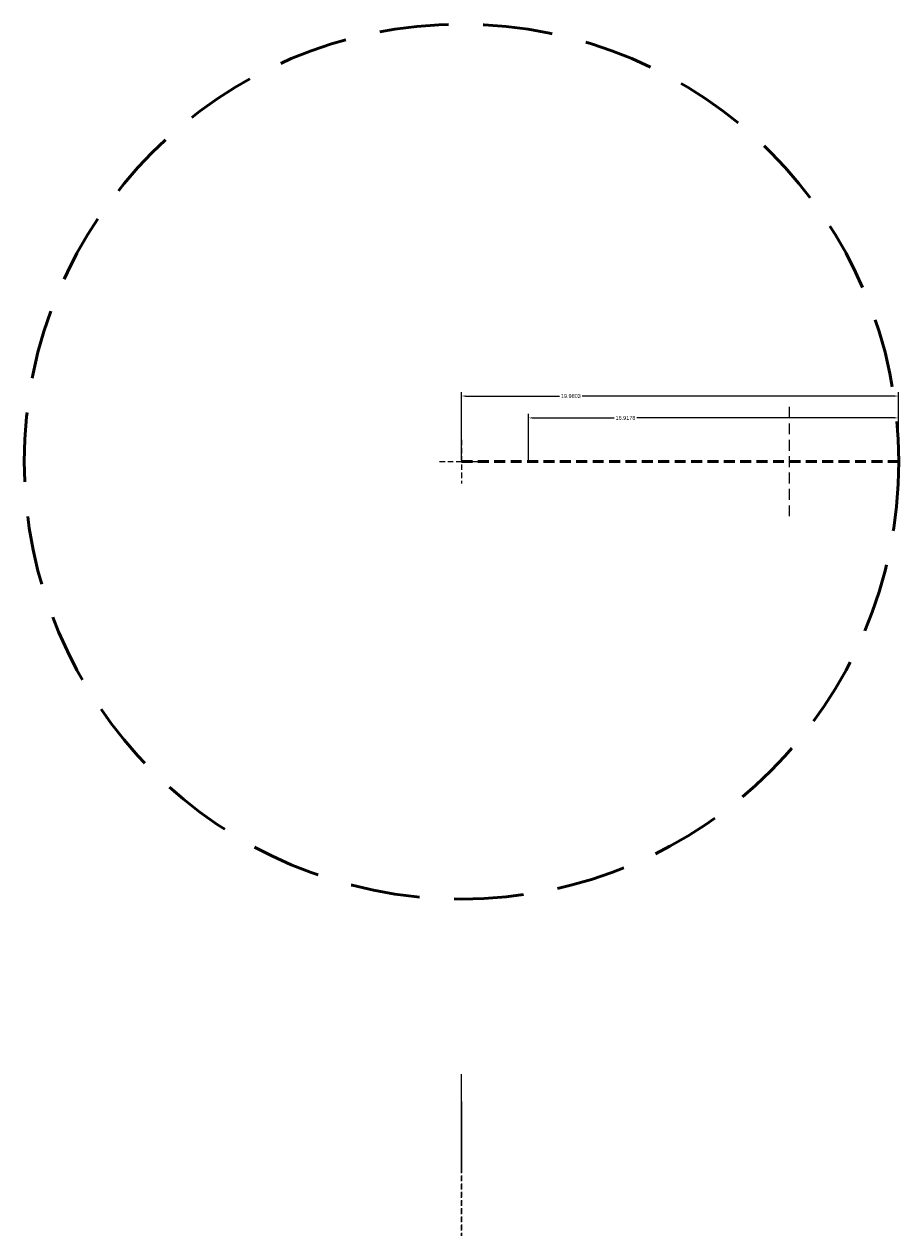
# Model space of a CAD drawing. Header units: inches. Extents: x -20 to 20, y -35.4 to 20.
import ezdxf

# ---------------------------------------------------------------- set-up
doc = ezdxf.new("R2010")
doc.units = ezdxf.units.IN
doc.header["$MEASUREMENT"] = 0
for name, pattern in [('DASHED', [0.75, 0.5, -0.25]), ('DASHED2', [0.375, 0.25, -0.125]), ('HIDDEN2', [4.7625, 3.175, -1.5875])]:
    doc.linetypes.add(name, pattern=pattern)
doc.layers.add('Dimensions', color=7, linetype='Continuous', lineweight=50)
doc.styles.get("Standard").update_dxf_attribs({"font": 'arial.ttf'})
doc.dimstyles.get("Standard").update_dxf_attribs({"dimtxt": 0.18, "dimasz": 0.18, "dimexe": 0.18, "dimexo": 0.0625, "dimgap": 0.09, "dimtad": 0, "dimtih": 1, "dimtoh": 1, "dimdec": 4, "dimzin": 0, "dimdsep": 46, "dimtxsty": 'Standard', "dimcen": 0.09, "dimadec": 0, "dimazin": 0, "dimtfac": 1, "dimtdec": 4, "dimtofl": 0, "dimtmove": 0, "dimatfit": 3, "dimfxl": 1, "dimtolj": 1, "dimtzin": 0, "dimarcsym": 0})

# ---------------------------------------------------------------- blocks, each defined once
blk = doc.blocks.new('*D7')
at = {"layer": 'Defpoints', "color": 0, "transparency": 16777216}
for p in [(19.98, 3), (0, 0), (19.98, 0, 0)]:
    blk.add_point(p, dxfattribs=at)
at = {"layer": 'Dimensions', "color": 0, "lineweight": -2, "transparency": 16777216}
for p, q in [((0, 0.062), (0, 3.18)), ((0.18, 3), (4.475, 3)), ((19.8, 3), (5.525, 3)), ((19.98, 0.063), (19.98, 3.18))]:
    blk.add_line(p, q, dxfattribs=at)
at = {"layer": 'Dimensions', "color": 0, "transparency": 16777216}
for points in [[(0.18, 3.03), (0.18, 2.97), (0, 3)], [(19.8, 3.03), (19.8, 2.97), (19.98, 3)]]:
    blk.add_solid(points, dxfattribs=at)
at = {"layer": 'Dimensions', "color": 0, "transparency": 16777216, "insert": (5, 3), "char_height": 0.18, "attachment_point": 5}
blk.add_mtext('\\A1;19.9803', dxfattribs=at)
blk = doc.blocks.new('*D8')
at = {"layer": 'Defpoints', "color": 0, "transparency": 16777216}
for p in [(3.062, 2), (3.062, 0.001, -0.492), (19.98, 0, 0)]:
    blk.add_point(p, dxfattribs=at)
at = {"layer": 'Dimensions', "color": 0, "lineweight": -2, "transparency": 16777216}
for p, q in [((3.062, 0.063), (3.062, 2.18)), ((3.242, 2), (6.975, 2)), ((19.8, 2), (8.025, 2)), ((19.98, 0.063), (19.98, 2.18))]:
    blk.add_line(p, q, dxfattribs=at)
at = {"layer": 'Dimensions', "color": 0, "transparency": 16777216}
for points in [[(3.242, 2.03), (3.242, 1.97), (3.062, 2)], [(19.8, 2.03), (19.8, 1.97), (19.98, 2)]]:
    blk.add_solid(points, dxfattribs=at)
at = {"layer": 'Dimensions', "color": 0, "transparency": 16777216, "insert": (7.5, 2), "char_height": 0.18, "attachment_point": 5}
blk.add_mtext('\\A1;16.9178', dxfattribs=at)

msp = doc.modelspace()

# ---------------------------------------------------------------- linework, layer by layer
at = {"color": 32, "linetype": 'DASHED', "true_color": 0xcd6928}
msp.add_line((15, -2.5), (15, 2.5), dxfattribs=at)
at = {"color": 32, "linetype": 'DASHED2', "true_color": 0xcd6928}
for p, q in [((0, 1), (0, -1)), ((-1, 0), (1, 0))]:
    msp.add_line(p, q, dxfattribs=at)
at = {"lineweight": -2}
msp.add_open_spline([(0, -32.21969, -0.03239), (0, -32.16384, -0.02975), (0, -32.08069, -0.02595), (0, -31.4764, -0.06192), (0, -31.16318, -0.08537), (0, -30.50175, -0.12547), (0, -30.10259, -0.14595), (0, -29.67171, -0.13517), (0, -29.54558, -0.12887), (0, -29.4051, -0.10932), (0, -29.3651, -0.10248), (0, -29.31448, -0.08896), (0, -29.29669, -0.08332), (0, -29.27858, -0.07379), (0, -29.27351, -0.07063), (0, -29.26688, -0.06441), (0, -29.2649, -0.06183), (0, -29.26178, -0.05571), (0, -29.26089, -0.05218), (0, -29.26016, -0.0427), (0, -29.26119, -0.03654), (0, -29.26619, -0.01984), (0, -29.27247, -0.00967), (0, -29.29108, 0.01384), (0, -29.30684, 0.02593), (0, -29.35422, 0.05363), (0, -29.39605, 0.06872), (0, -29.98924, 0.21854), (0, -31.14051, 0.10645), (0, -31.85307, 0.04086), (0, -32.08258, 0.00949), (0, -32.21959, -0.01861)], degree=3, knots=[-1.02975247, -1.02975247, -1.02975247, -1.02975247, -0.88129923, -0.88129923, -0.77039397, -0.77039397, -0.66911456, -0.66911456, -0.63619126, -0.63619126, -0.62510648, -0.62510648, -0.6196262, -0.6196262, -0.61764236, -0.61764236, -0.61630453, -0.61630453, -0.61474447, -0.61474447, -0.61228856, -0.61228856, -0.60739535, -0.60739535, -0.59826785, -0.59826785, -0.58176966, -0.58176966, -0.41957613, -0.41957613, -0.00000108, -0.00000108, -0.00000108, -0.00000108], dxfattribs=at)
at = {"layer": 'Dimensions', "color": 32, "linetype": 'DASHED', "true_color": 0xcd6928}
msp.add_line((0, 0), (20, 0), dxfattribs=at)
at = {"layer": 'Dimensions', "lineweight": -2, "extrusion": (1, 0, 0)}
for q in [(0, -28, -0.03932), (0, -28.8276, -0.03932)]:
    msp.add_line((0, -32.3276, -0.03932), q, dxfattribs=at)
at = {"layer": 'Dimensions', "color": 32, "lineweight": -2, "true_color": 0xcd6928, "extrusion": (1, 0, 0)}
msp.add_line((0, -32.3276, -0.03932), (0, -29.24095, -0.04613), dxfattribs=at)
at = {"layer": 'Dimensions', "lineweight": -2, "extrusion": (1, 0, 0)}
msp.add_lwpolyline([(-32.2196, -0.01861), (-32.2196, -0.03239, 0.01019853), (-32.3276, -0.03932)], format="xyb", close=True, dxfattribs=at)
at = {"layer": 'Dimensions', "color": 32, "linetype": 'HIDDEN2', "true_color": 0xcd6928}
msp.add_circle((0, 0), 20, dxfattribs=at)
at = {"layer": 'Dimensions', "color": 32, "linetype": 'DASHED2', "lineweight": -2, "true_color": 0xcd6928, "extrusion": (1, 0, 0)}
msp.add_circle((-32.3276, -0.03932), 3.0671, dxfattribs=at)

# ---------------------------------------------------------------- dimensions: what is measured, and where the dimension line sits
at = {"layer": 'Dimensions'}
for base, p1, p2, picture, middle in [((19.98031, 3), (0, 0), (19.98031, 0.00044, -0.00012), '*D7', (5, 3)), ((3.0625, 2), (19.98031, 0.00044, -0.00012), (3.0625, 0.00078, -0.49151), '*D8', (7.5, 2))]:
    dim = msp.add_linear_dim(base=base, p1=p1, p2=p2, dimstyle='Standard', dxfattribs=at)
    dim.commit()
    dim.dimension.update_dxf_attribs({"geometry": picture, "text_midpoint": middle, "dimtype": 160})

doc.saveas('drawing.dxf')
